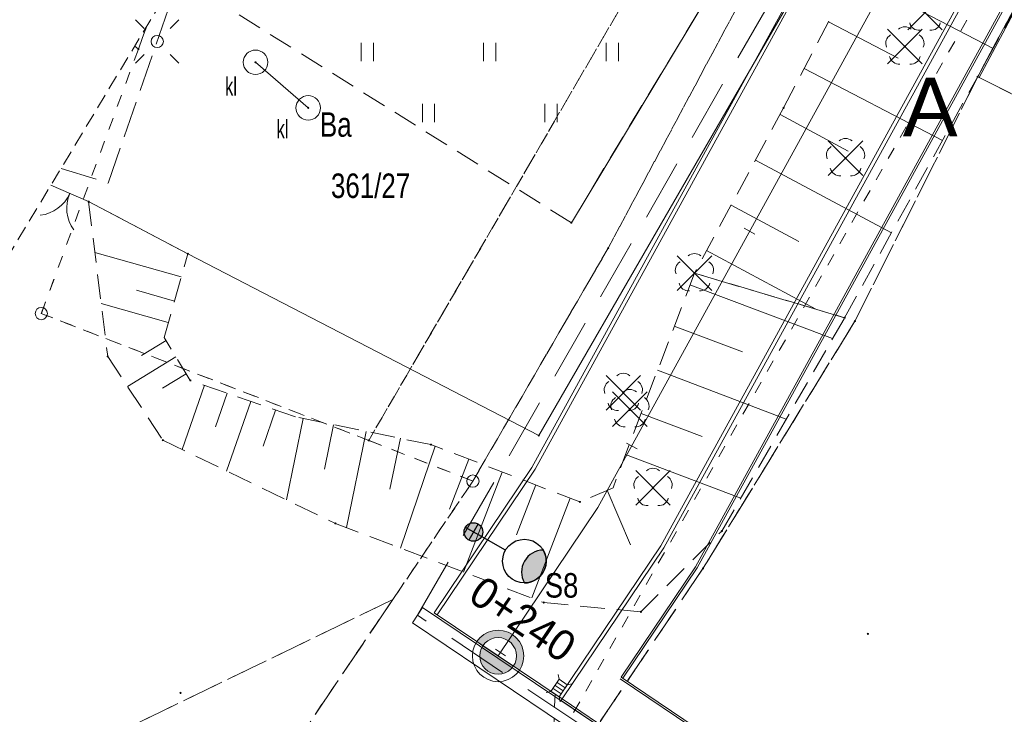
# Model space of a CAD drawing. Header units: metres. Extents: x 6541766 to 6542290, y 5894743 to 5895338.
# Tile 16 of 78: x 6541833 to 6541874, y 5895081 to 5895110. Entities that reach past the tile are written whole.
import ezdxf

# ---------------------------------------------------------------- set-up
doc = ezdxf.new("R2010")
doc.units = ezdxf.units.M
for name, pattern in [('0.5_0.5', [1, 0.5, -0.5]), ('1.0_0.5', [1.5, 1, -0.5]), ('1.5_0.5', [2, 1.5, -0.5]), ('2', [0.9, 0.6, -0.3]), ('DASHED', [0.75, 0.5, -0.25]), ('egkk-500', [2, 1.5, -0.5]), ('egug-500', [1, 0.5, -0.5]), ('otob_500', [0])]:
    doc.linetypes.add(name, pattern=pattern)
for name, color, linetype in [('000 Inne (niezydentyfikowane)', 7, 'Continuous'), ('210-oznaczenie konturu użytku gruntowego', 7, 'Continuous'), ('211-numer działki ewidencyjnej', 7, 'Continuous'), ('217-kontur klasyfikacyjny', 7, 'Continuous'), ('218-kontur użytku gruntowego', 7, 'Continuous'), ('219-działka ewidencyjna', 7, 'Continuous'), ('_dr_krawężnik wystający 15x30', 214, 'Continuous'), ('_rozbiórki', 1, 'Continuous'), ('brama', 7, 'Continuous'), ('C-DROGI-SYTUACJA-ETYKIETY', 7, 'Continuous'), ('jezdnia', 7, 'Continuous'), ('ogrodzenie trwałe', 7, 'Continuous'), ('osadnik  szambo-Atr17', 7, 'Continuous'), ('przewód kanalizacyjny', 7, 'Continuous'), ('skarpa nieumocniona', 7, 'Continuous'), ('trawnik', 7, 'Continuous'), ('Zakres', 7, 'Continuous')]:
    doc.layers.add(name, color=color, linetype=linetype)
for name, color, linetype, lineweight in [('_dr_obrzeże 8x30', 210, 'Continuous', 30), ('_dr_ścieki kd', 36, 'Continuous', 30), ('A-OPIS', 4, 'Continuous', 20), ('A-OZNACZENIA', 7, 'Continuous', 15), ('IE - Kable projektowane', 1, 'DASHED', 20), ('IE - podklad', 8, 'Continuous', 9), ('IE - rury ochronne', 5, 'Continuous', 9), ('IE - SŁUP', 1, 'Continuous', 30), ('IE - SŁUP 150W', 1, 'Continuous', 30)]:
    doc.layers.add(name, color=color, linetype=linetype, lineweight=lineweight)
doc.layers.add('A-ZIELŃ - PROJ -B', color=7, linetype='Continuous', lineweight=13, true_color=0x91c200)
doc.styles.add('ARIAL', font='arial.ttf')
doc.styles.add('MtXpl_Arial73', font='arial.ttf', dxfattribs={"height": 0.2})
doc.linetypes.add('902-500', pattern='A,3.75,0,[1,ksztalty.shx,S=0.5,R=0,X=0,Y=0],3.75', length=7.5)

# ---------------------------------------------------------------- blocks, each defined once
blk = doc.blocks.new('blok - sanitarne pzt chelmza ng')
at = {"layer": '_dr_ścieki kd', "linetype": '0.5_0.5', "lineweight": 9}
for p, q in [((6542384.316, 5895131.51), (6542355.379, 5895080.53)), ((6542355.173, 5895082.246, 88.662), (6542355.107, 5895080.607, 88.662))]:
    blk.add_line(p, q, dxfattribs=at)
at = {"layer": '_dr_ścieki kd', "lineweight": 9, "elevation": 88.662, "flags": 128}
for points in [[(6542355.674, 5895082.632), (6542355.343, 5895082.855), (6542355.007, 5895082.358), (6542355.339, 5895082.134), (6542355.674, 5895082.632)], [(6542355.591, 5895082.507), (6542355.259, 5895082.731)], [(6542355.343, 5895082.855), (6542355.304, 5895083.052)], [(6542355.007, 5895082.358), (6542354.811, 5895082.319)], [(6542355.423, 5895082.259), (6542355.091, 5895082.482)], [(6542355.507, 5895082.383), (6542355.175, 5895082.606)], [(6542355.674, 5895082.632), (6542355.871, 5895082.67)], [(6542355.339, 5895082.134), (6542355.377, 5895081.938)]]:
    blk.add_lwpolyline(points, dxfattribs=at)
at = {"layer": '_rozbiórki', "lineweight": 9}
for p, q in [((6542369.563, 5895110.787), (6542370.977, 5895109.373)), ((6542370.977, 5895110.787), (6542369.563, 5895109.373)), ((6542368.743, 5895109.407), (6542370.157, 5895107.993)), ((6542370.157, 5895109.407), (6542368.743, 5895107.993)), ((6542366.323, 5895104.847), (6542367.737, 5895103.433)), ((6542367.737, 5895104.847), (6542366.323, 5895103.433)), ((6542360.153, 5895100.147), (6542361.567, 5895098.733)), ((6542361.567, 5895100.147), (6542360.153, 5895098.733)), ((6542357.253, 5895095.257), (6542358.667, 5895093.843)), ((6542358.667, 5895095.257), (6542357.253, 5895093.843)), ((6542357.523, 5895094.597), (6542358.937, 5895093.183)), ((6542358.937, 5895094.597), (6542357.523, 5895093.183)), ((6542358.463, 5895091.377), (6542359.877, 5895089.963)), ((6542359.877, 5895091.377), (6542358.463, 5895089.963))]:
    blk.add_line(p, q, dxfattribs=at)
at = {"layer": 'przewód kanalizacyjny', "color": 34, "linetype": 'Continuous', "lineweight": 9}
blk.add_line((6542342.95, 5895108.05), (6542345.1, 5895106.19), dxfattribs=at)
blk = doc.blocks.new('blok - podklad szary rfqfqw')
at = {"linetype": 'ByBlock', "lineweight": 9}
for points in [[(6541853.472, 5895083.39), (6541853.721, 5895083.222, 0.414214), (6541853.435, 5895084.679, 0.414214), (6541851.978, 5895084.394), (6541852.227, 5895084.226, -0.414214), (6541853.268, 5895084.43, -0.414214)], [(6541852.227, 5895084.226, 0.414214), (6541852.431, 5895083.186, 0.414214), (6541853.472, 5895083.39)], [(6541852.227, 5895084.226, 0.414214), (6541852.431, 5895083.186, 0.414214), (6541853.472, 5895083.39)]]:
    blk.add_hatch(color=8, dxfattribs=at).paths.add_polyline_path(points)
at = {"color": 8, "lineweight": 9}
for p, q in [((6541891.698, 5895153.257), (6541856.923, 5895089.868)), ((6541856.923, 5895089.868), (6541852.849, 5895083.808)), ((6541850.235, 5895085.565, 87.8), (6541855.463, 5895082.051, 87.8)), ((6541857.824, 5895082.874), (6541861.974, 5895080.084))]:
    blk.add_line(p, q, dxfattribs=at)
at = {"color": 8, "linetype": 'Continuous', "lineweight": 9}
for p, q in [((6541838.41, 5895109.431), (6541838.057, 5895109.784)), ((6541839.471, 5895109.431), (6541839.824, 5895109.784)), ((6541847.259, 5895108.099), (6541847.259, 5895108.849)), ((6541847.759, 5895108.099), (6541847.759, 5895108.849)), ((6541852.259, 5895108.099), (6541852.259, 5895108.849)), ((6541852.759, 5895108.099), (6541852.759, 5895108.849)), ((6541857.259, 5895108.099), (6541857.259, 5895108.849)), ((6541857.759, 5895108.099), (6541857.759, 5895108.849)), ((6541838.41, 5895108.37), (6541838.057, 5895108.017)), ((6541839.471, 5895108.37), (6541839.824, 5895108.017)), ((6541849.759, 5895105.599), (6541849.759, 5895106.349)), ((6541850.259, 5895105.599), (6541850.259, 5895106.349)), ((6541854.759, 5895105.599), (6541854.759, 5895106.349)), ((6541855.259, 5895105.599), (6541855.259, 5895106.349))]:
    blk.add_line(p, q, dxfattribs=at)
at = {"color": 8, "linetype": 'ByBlock', "lineweight": 9}
for p, q in [((6541863.332, 5895101.03), (6541862.893, 5895101.271)), ((6541858.522, 5895092.263), (6541858.084, 5895092.503)), ((6541852.227, 5895084.226), (6541851.978, 5895084.394)), ((6541853.472, 5895083.39), (6541852.227, 5895084.226)), ((6541853.472, 5895083.39), (6541852.227, 5895084.226)), ((6541853.152, 5895083.81), (6541852.737, 5895084.089)), ((6541853.472, 5895083.39), (6541853.721, 5895083.222))]:
    blk.add_line(p, q, dxfattribs=at)
at = {"color": 8, "linetype": 'Continuous', "lineweight": 9}
for centre, radius in [((6541838.94, 5895108.9), 0.25), ((6541842.95, 5895108.05), 0.5), ((6541845.1, 5895106.19), 0.5), ((6541834.21, 5895097.79), 0.25), ((6541851.82, 5895090.95), 0.25)]:
    blk.add_circle(centre, radius, dxfattribs=at)
at = {"color": 8, "linetype": 'ByBlock', "lineweight": 9}
for radius in [1.05, 0.75, 0.75]:
    blk.add_circle((6541852.849, 5895083.808), radius, dxfattribs=at)
at = {"color": 8, "linetype": 'Continuous', "lineweight": 9}
for centre, radius, start, end in [((6541870.035, 5895109.756), 0.4, 193.221, 274.871), ((6541870.505, 5895109.756), 0.4, 265.129, 346.779), ((6541869.45, 5895109.1), 0.4, 49.272, 130.728), ((6541869.07, 5895108.824), 0.4, 121.308, 202.548), ((6541869.83, 5895108.824), 0.4, 337.452, 58.692), ((6541869.215, 5895108.376), 0.4, 193.221, 274.871), ((6541869.685, 5895108.376), 0.4, 265.129, 346.779), ((6541867.03, 5895104.54), 0.4, 49.272, 130.728), ((6541866.65, 5895104.264), 0.4, 121.308, 202.548), ((6541867.41, 5895104.264), 0.4, 337.452, 58.692), ((6541866.795, 5895103.816), 0.4, 193.221, 274.871), ((6541867.265, 5895103.816), 0.4, 265.129, 346.779), ((6541833.996, 5895103.295), 1.5, 276.443, 336.443), ((6541836.746, 5895102.097), 1.5, 156.443, 216.443), ((6541860.86, 5895099.84), 0.4, 49.272, 130.728), ((6541860.48, 5895099.564), 0.4, 121.308, 202.548), ((6541861.24, 5895099.564), 0.4, 337.452, 58.692), ((6541860.625, 5895099.116), 0.4, 193.221, 274.871), ((6541861.095, 5895099.116), 0.4, 265.129, 346.779), ((6541857.96, 5895094.95), 0.4, 49.272, 130.728), ((6541857.58, 5895094.674), 0.4, 121.308, 202.548), ((6541858.34, 5895094.674), 0.4, 337.452, 58.692), ((6541857.85, 5895094.014), 0.4, 121.308, 202.548), ((6541858.23, 5895094.29), 0.4, 49.272, 130.728), ((6541858.61, 5895094.014), 0.4, 337.452, 58.692), ((6541857.725, 5895094.226), 0.4, 193.221, 274.871), ((6541858.195, 5895094.226), 0.4, 265.129, 346.779), ((6541857.995, 5895093.566), 0.4, 193.221, 274.871), ((6541858.465, 5895093.566), 0.4, 265.129, 346.779), ((6541858.79, 5895090.794), 0.4, 121.308, 202.548), ((6541859.17, 5895091.07), 0.4, 49.272, 130.728), ((6541859.55, 5895090.794), 0.4, 337.452, 58.692), ((6541858.935, 5895090.346), 0.4, 193.221, 274.871), ((6541859.405, 5895090.346), 0.4, 265.129, 346.779)]:
    blk.add_arc(centre, radius, start, end, dxfattribs=at)
at = {"color": 8, "linetype": 'Continuous', "lineweight": 9, "extrusion": (0, 0, -1)}
for points in [[(-6541838.138, 5895108.558), (-6541838.138, 5895108.622), (-6541838.125, 5895108.59)], [(-6541838.138, 5895108.622), (-6541838.17, 5895108.545), (-6541838.17, 5895108.635)], [(-6541838.138, 5895108.622), (-6541838.138, 5895108.558), (-6541838.17, 5895108.545)], [(-6541838.17, 5895108.635), (-6541838.17, 5895108.545), (-6541838.202, 5895108.558)], [(-6541838.17, 5895108.635), (-6541838.202, 5895108.558), (-6541838.202, 5895108.622)], [(-6541838.202, 5895108.622), (-6541838.202, 5895108.558), (-6541838.215, 5895108.59)], [(-6541869.415, 5895108.665), (-6541869.415, 5895108.735), (-6541869.4, 5895108.7)], [(-6541869.415, 5895108.735), (-6541869.45, 5895108.65), (-6541869.45, 5895108.75)], [(-6541869.415, 5895108.735), (-6541869.415, 5895108.665), (-6541869.45, 5895108.65)], [(-6541869.45, 5895108.75), (-6541869.45, 5895108.65), (-6541869.485, 5895108.665)], [(-6541869.45, 5895108.75), (-6541869.485, 5895108.665), (-6541869.485, 5895108.735)], [(-6541869.485, 5895108.735), (-6541869.485, 5895108.665), (-6541869.5, 5895108.7)], [(-6541842.918, 5895108.018), (-6541842.918, 5895108.082), (-6541842.905, 5895108.05)], [(-6541842.918, 5895108.082), (-6541842.95, 5895108.005), (-6541842.95, 5895108.095)], [(-6541842.918, 5895108.082), (-6541842.918, 5895108.018), (-6541842.95, 5895108.005)], [(-6541842.95, 5895108.095), (-6541842.95, 5895108.005), (-6541842.982, 5895108.018)], [(-6541842.95, 5895108.095), (-6541842.982, 5895108.018), (-6541842.982, 5895108.082)], [(-6541842.982, 5895108.082), (-6541842.982, 5895108.018), (-6541842.995, 5895108.05)], [(-6541872.388, 5895107.428), (-6541872.388, 5895107.492), (-6541872.375, 5895107.46)], [(-6541872.388, 5895107.492), (-6541872.42, 5895107.415), (-6541872.42, 5895107.505)], [(-6541872.388, 5895107.492), (-6541872.388, 5895107.428), (-6541872.42, 5895107.415)], [(-6541872.42, 5895107.505), (-6541872.42, 5895107.415), (-6541872.452, 5895107.428)], [(-6541872.42, 5895107.505), (-6541872.452, 5895107.428), (-6541872.452, 5895107.492)], [(-6541872.452, 5895107.492), (-6541872.452, 5895107.428), (-6541872.465, 5895107.46)], [(-6541845.068, 5895106.158), (-6541845.068, 5895106.222), (-6541845.055, 5895106.19)], [(-6541845.068, 5895106.222), (-6541845.1, 5895106.145), (-6541845.1, 5895106.235)], [(-6541845.068, 5895106.222), (-6541845.068, 5895106.158), (-6541845.1, 5895106.145)], [(-6541845.1, 5895106.235), (-6541845.1, 5895106.145), (-6541845.132, 5895106.158)], [(-6541845.1, 5895106.235), (-6541845.132, 5895106.158), (-6541845.132, 5895106.222)], [(-6541845.132, 5895106.222), (-6541845.132, 5895106.158), (-6541845.145, 5895106.19)], [(-6541864.468, 5895106.158), (-6541864.468, 5895106.222), (-6541864.455, 5895106.19)], [(-6541864.468, 5895106.222), (-6541864.5, 5895106.145), (-6541864.5, 5895106.235)], [(-6541864.468, 5895106.222), (-6541864.468, 5895106.158), (-6541864.5, 5895106.145)], [(-6541864.5, 5895106.235), (-6541864.5, 5895106.145), (-6541864.532, 5895106.158)], [(-6541864.5, 5895106.235), (-6541864.532, 5895106.158), (-6541864.532, 5895106.222)], [(-6541864.532, 5895106.222), (-6541864.532, 5895106.158), (-6541864.545, 5895106.19)], [(-6541866.995, 5895104.105), (-6541866.995, 5895104.175), (-6541866.98, 5895104.14)], [(-6541866.995, 5895104.175), (-6541867.03, 5895104.09), (-6541867.03, 5895104.19)], [(-6541866.995, 5895104.175), (-6541866.995, 5895104.105), (-6541867.03, 5895104.09)], [(-6541867.03, 5895104.19), (-6541867.03, 5895104.09), (-6541867.065, 5895104.105)], [(-6541867.03, 5895104.19), (-6541867.065, 5895104.105), (-6541867.065, 5895104.175)], [(-6541867.065, 5895104.175), (-6541867.065, 5895104.105), (-6541867.08, 5895104.14)], [(-6541836.108, 5895102.328), (-6541836.108, 5895102.392), (-6541836.095, 5895102.36)], [(-6541836.108, 5895102.392), (-6541836.14, 5895102.315), (-6541836.14, 5895102.405)], [(-6541836.108, 5895102.392), (-6541836.108, 5895102.328), (-6541836.14, 5895102.315)], [(-6541836.14, 5895102.405), (-6541836.14, 5895102.315), (-6541836.172, 5895102.328)], [(-6541836.14, 5895102.405), (-6541836.172, 5895102.328), (-6541836.172, 5895102.392)], [(-6541836.172, 5895102.392), (-6541836.172, 5895102.328), (-6541836.185, 5895102.36)], [(-6541855.808, 5895101.468), (-6541855.808, 5895101.532), (-6541855.795, 5895101.5)], [(-6541855.808, 5895101.532), (-6541855.84, 5895101.455), (-6541855.84, 5895101.545)], [(-6541855.808, 5895101.532), (-6541855.808, 5895101.468), (-6541855.84, 5895101.455)], [(-6541855.84, 5895101.545), (-6541855.84, 5895101.455), (-6541855.872, 5895101.468)], [(-6541855.84, 5895101.545), (-6541855.872, 5895101.468), (-6541855.872, 5895101.532)], [(-6541855.872, 5895101.532), (-6541855.872, 5895101.468), (-6541855.885, 5895101.5)], [(-6541857.308, 5895100.428), (-6541857.308, 5895100.492), (-6541857.295, 5895100.46)], [(-6541857.308, 5895100.492), (-6541857.34, 5895100.415), (-6541857.34, 5895100.505)], [(-6541857.308, 5895100.492), (-6541857.308, 5895100.428), (-6541857.34, 5895100.415)], [(-6541857.34, 5895100.505), (-6541857.34, 5895100.415), (-6541857.372, 5895100.428)], [(-6541857.34, 5895100.505), (-6541857.372, 5895100.428), (-6541857.372, 5895100.492)], [(-6541857.372, 5895100.492), (-6541857.372, 5895100.428), (-6541857.385, 5895100.46)], [(-6541840.158, 5895100.198), (-6541840.158, 5895100.262), (-6541840.145, 5895100.23)], [(-6541840.158, 5895100.262), (-6541840.19, 5895100.185), (-6541840.19, 5895100.275)], [(-6541840.158, 5895100.262), (-6541840.158, 5895100.198), (-6541840.19, 5895100.185)], [(-6541840.19, 5895100.275), (-6541840.19, 5895100.185), (-6541840.222, 5895100.198)], [(-6541840.19, 5895100.275), (-6541840.222, 5895100.198), (-6541840.222, 5895100.262)], [(-6541840.222, 5895100.262), (-6541840.222, 5895100.198), (-6541840.235, 5895100.23)], [(-6541860.825, 5895099.405), (-6541860.825, 5895099.475), (-6541860.81, 5895099.44)], [(-6541860.828, 5895099.408), (-6541860.828, 5895099.472), (-6541860.815, 5895099.44)], [(-6541860.825, 5895099.475), (-6541860.86, 5895099.39), (-6541860.86, 5895099.49)], [(-6541860.825, 5895099.475), (-6541860.825, 5895099.405), (-6541860.86, 5895099.39)], [(-6541860.828, 5895099.472), (-6541860.86, 5895099.395), (-6541860.86, 5895099.485)], [(-6541860.828, 5895099.472), (-6541860.828, 5895099.408), (-6541860.86, 5895099.395)], [(-6541860.86, 5895099.49), (-6541860.86, 5895099.39), (-6541860.895, 5895099.405)], [(-6541860.86, 5895099.49), (-6541860.895, 5895099.405), (-6541860.895, 5895099.475)], [(-6541860.86, 5895099.485), (-6541860.86, 5895099.395), (-6541860.892, 5895099.408)], [(-6541860.86, 5895099.485), (-6541860.892, 5895099.408), (-6541860.892, 5895099.472)], [(-6541860.892, 5895099.472), (-6541860.892, 5895099.408), (-6541860.905, 5895099.44)], [(-6541860.895, 5895099.475), (-6541860.895, 5895099.405), (-6541860.91, 5895099.44)], [(-6541866.958, 5895097.588), (-6541866.958, 5895097.652), (-6541866.945, 5895097.62)], [(-6541866.958, 5895097.652), (-6541866.99, 5895097.575), (-6541866.99, 5895097.665)], [(-6541866.958, 5895097.652), (-6541866.958, 5895097.588), (-6541866.99, 5895097.575)], [(-6541866.99, 5895097.665), (-6541866.99, 5895097.575), (-6541867.022, 5895097.588)], [(-6541866.99, 5895097.665), (-6541867.022, 5895097.588), (-6541867.022, 5895097.652)], [(-6541867.022, 5895097.652), (-6541867.022, 5895097.588), (-6541867.035, 5895097.62)], [(-6541867.378, 5895097.448), (-6541867.378, 5895097.512), (-6541867.365, 5895097.48)], [(-6541867.378, 5895097.512), (-6541867.41, 5895097.435), (-6541867.41, 5895097.525)], [(-6541867.378, 5895097.512), (-6541867.378, 5895097.448), (-6541867.41, 5895097.435)], [(-6541867.41, 5895097.525), (-6541867.41, 5895097.435), (-6541867.442, 5895097.448)], [(-6541867.41, 5895097.525), (-6541867.442, 5895097.448), (-6541867.442, 5895097.512)], [(-6541867.442, 5895097.512), (-6541867.442, 5895097.448), (-6541867.455, 5895097.48)], [(-6541836.888, 5895096.008), (-6541836.888, 5895096.072), (-6541836.875, 5895096.04)], [(-6541836.888, 5895096.072), (-6541836.92, 5895095.995), (-6541836.92, 5895096.085)], [(-6541836.888, 5895096.072), (-6541836.888, 5895096.008), (-6541836.92, 5895095.995)], [(-6541836.92, 5895096.085), (-6541836.92, 5895095.995), (-6541836.952, 5895096.008)], [(-6541836.92, 5895096.085), (-6541836.952, 5895096.008), (-6541836.952, 5895096.072)], [(-6541836.952, 5895096.072), (-6541836.952, 5895096.008), (-6541836.965, 5895096.04)], [(-6541840.258, 5895095.028), (-6541840.258, 5895095.092), (-6541840.245, 5895095.06)], [(-6541840.258, 5895095.092), (-6541840.29, 5895095.015), (-6541840.29, 5895095.105)], [(-6541840.258, 5895095.092), (-6541840.258, 5895095.028), (-6541840.29, 5895095.015)], [(-6541840.29, 5895095.105), (-6541840.29, 5895095.015), (-6541840.322, 5895095.028)], [(-6541840.29, 5895095.105), (-6541840.322, 5895095.028), (-6541840.322, 5895095.092)], [(-6541840.322, 5895095.092), (-6541840.322, 5895095.028), (-6541840.335, 5895095.06)], [(-6541857.925, 5895094.515), (-6541857.925, 5895094.585), (-6541857.91, 5895094.55)], [(-6541857.925, 5895094.585), (-6541857.96, 5895094.5), (-6541857.96, 5895094.6)], [(-6541857.925, 5895094.585), (-6541857.925, 5895094.515), (-6541857.96, 5895094.5)], [(-6541857.96, 5895094.6), (-6541857.96, 5895094.5), (-6541857.995, 5895094.515)], [(-6541857.96, 5895094.6), (-6541857.995, 5895094.515), (-6541857.995, 5895094.585)], [(-6541857.995, 5895094.585), (-6541857.995, 5895094.515), (-6541858.01, 5895094.55)], [(-6541858.195, 5895093.925), (-6541858.23, 5895093.84), (-6541858.23, 5895093.94)], [(-6541858.23, 5895093.94), (-6541858.23, 5895093.84), (-6541858.265, 5895093.855)], [(-6541858.23, 5895093.94), (-6541858.265, 5895093.855), (-6541858.265, 5895093.925)], [(-6541858.195, 5895093.855), (-6541858.195, 5895093.925), (-6541858.18, 5895093.89)], [(-6541858.195, 5895093.925), (-6541858.195, 5895093.855), (-6541858.23, 5895093.84)], [(-6541858.265, 5895093.925), (-6541858.265, 5895093.855), (-6541858.28, 5895093.89)], [(-6541854.478, 5895092.778), (-6541854.478, 5895092.842), (-6541854.465, 5895092.81)], [(-6541854.478, 5895092.842), (-6541854.51, 5895092.765), (-6541854.51, 5895092.855)], [(-6541854.478, 5895092.842), (-6541854.478, 5895092.778), (-6541854.51, 5895092.765)], [(-6541854.51, 5895092.855), (-6541854.51, 5895092.765), (-6541854.542, 5895092.778)], [(-6541854.51, 5895092.855), (-6541854.542, 5895092.778), (-6541854.542, 5895092.842)], [(-6541854.542, 5895092.842), (-6541854.542, 5895092.778), (-6541854.555, 5895092.81)], [(-6541839.138, 5895092.588), (-6541839.138, 5895092.652), (-6541839.125, 5895092.62)], [(-6541839.138, 5895092.652), (-6541839.17, 5895092.575), (-6541839.17, 5895092.665)], [(-6541839.138, 5895092.652), (-6541839.138, 5895092.588), (-6541839.17, 5895092.575)], [(-6541839.17, 5895092.665), (-6541839.17, 5895092.575), (-6541839.202, 5895092.588)], [(-6541839.17, 5895092.665), (-6541839.202, 5895092.588), (-6541839.202, 5895092.652)], [(-6541839.202, 5895092.652), (-6541839.202, 5895092.588), (-6541839.215, 5895092.62)], [(-6541847.538, 5895092.578), (-6541847.538, 5895092.642), (-6541847.525, 5895092.61)], [(-6541847.538, 5895092.642), (-6541847.57, 5895092.565), (-6541847.57, 5895092.655)], [(-6541847.538, 5895092.642), (-6541847.538, 5895092.578), (-6541847.57, 5895092.565)], [(-6541847.57, 5895092.655), (-6541847.57, 5895092.565), (-6541847.602, 5895092.578)], [(-6541847.57, 5895092.655), (-6541847.602, 5895092.578), (-6541847.602, 5895092.642)], [(-6541847.602, 5895092.642), (-6541847.602, 5895092.578), (-6541847.615, 5895092.61)], [(-6541850.078, 5895092.408), (-6541850.078, 5895092.472), (-6541850.065, 5895092.44)], [(-6541850.078, 5895092.472), (-6541850.11, 5895092.395), (-6541850.11, 5895092.485)], [(-6541850.078, 5895092.472), (-6541850.078, 5895092.408), (-6541850.11, 5895092.395)], [(-6541850.11, 5895092.485), (-6541850.11, 5895092.395), (-6541850.142, 5895092.408)], [(-6541850.11, 5895092.485), (-6541850.142, 5895092.408), (-6541850.142, 5895092.472)], [(-6541850.142, 5895092.472), (-6541850.142, 5895092.408), (-6541850.155, 5895092.44)], [(-6541859.135, 5895090.705), (-6541859.17, 5895090.62), (-6541859.17, 5895090.72)], [(-6541859.17, 5895090.72), (-6541859.17, 5895090.62), (-6541859.205, 5895090.635)], [(-6541859.17, 5895090.72), (-6541859.205, 5895090.635), (-6541859.205, 5895090.705)], [(-6541859.135, 5895090.635), (-6541859.135, 5895090.705), (-6541859.12, 5895090.67)], [(-6541859.135, 5895090.705), (-6541859.135, 5895090.635), (-6541859.17, 5895090.62)], [(-6541859.205, 5895090.705), (-6541859.205, 5895090.635), (-6541859.22, 5895090.67)], [(-6541856.158, 5895090.068), (-6541856.158, 5895090.132), (-6541856.145, 5895090.1)], [(-6541856.158, 5895090.132), (-6541856.19, 5895090.055), (-6541856.19, 5895090.145)], [(-6541856.158, 5895090.132), (-6541856.158, 5895090.068), (-6541856.19, 5895090.055)], [(-6541856.19, 5895090.145), (-6541856.19, 5895090.055), (-6541856.222, 5895090.068)], [(-6541856.19, 5895090.145), (-6541856.222, 5895090.068), (-6541856.222, 5895090.132)], [(-6541856.222, 5895090.132), (-6541856.222, 5895090.068), (-6541856.235, 5895090.1)], [(-6541846.178, 5895089.188), (-6541846.178, 5895089.252), (-6541846.165, 5895089.22)], [(-6541846.178, 5895089.252), (-6541846.21, 5895089.175), (-6541846.21, 5895089.265)], [(-6541846.178, 5895089.252), (-6541846.178, 5895089.188), (-6541846.21, 5895089.175)], [(-6541846.21, 5895089.265), (-6541846.21, 5895089.175), (-6541846.242, 5895089.188)], [(-6541846.21, 5895089.265), (-6541846.242, 5895089.188), (-6541846.242, 5895089.252)], [(-6541846.242, 5895089.252), (-6541846.242, 5895089.188), (-6541846.255, 5895089.22)], [(-6541861.948, 5895088.878), (-6541861.948, 5895088.942), (-6541861.935, 5895088.91)], [(-6541861.948, 5895088.942), (-6541861.98, 5895088.865), (-6541861.98, 5895088.955)], [(-6541861.948, 5895088.942), (-6541861.948, 5895088.878), (-6541861.98, 5895088.865)], [(-6541861.98, 5895088.955), (-6541861.98, 5895088.865), (-6541862.012, 5895088.878)], [(-6541861.98, 5895088.955), (-6541862.012, 5895088.878), (-6541862.012, 5895088.942)], [(-6541862.012, 5895088.942), (-6541862.012, 5895088.878), (-6541862.025, 5895088.91)], [(-6541861.178, 5895087.348), (-6541861.178, 5895087.412), (-6541861.165, 5895087.38)], [(-6541861.178, 5895087.412), (-6541861.21, 5895087.335), (-6541861.21, 5895087.425)], [(-6541861.178, 5895087.412), (-6541861.178, 5895087.348), (-6541861.21, 5895087.335)], [(-6541861.21, 5895087.425), (-6541861.21, 5895087.335), (-6541861.242, 5895087.348)], [(-6541861.21, 5895087.425), (-6541861.242, 5895087.348), (-6541861.242, 5895087.412)], [(-6541861.242, 5895087.412), (-6541861.242, 5895087.348), (-6541861.255, 5895087.38)], [(-6541854.678, 5895085.958), (-6541854.678, 5895086.022), (-6541854.665, 5895085.99)], [(-6541854.678, 5895086.022), (-6541854.71, 5895085.945), (-6541854.71, 5895086.035)], [(-6541854.678, 5895086.022), (-6541854.678, 5895085.958), (-6541854.71, 5895085.945)], [(-6541854.71, 5895086.035), (-6541854.71, 5895085.945), (-6541854.742, 5895085.958)], [(-6541854.71, 5895086.035), (-6541854.742, 5895085.958), (-6541854.742, 5895086.022)], [(-6541854.742, 5895086.022), (-6541854.742, 5895085.958), (-6541854.755, 5895085.99)], [(-6541858.648, 5895085.578), (-6541858.648, 5895085.642), (-6541858.635, 5895085.61)], [(-6541858.648, 5895085.642), (-6541858.68, 5895085.565), (-6541858.68, 5895085.655)], [(-6541858.648, 5895085.642), (-6541858.648, 5895085.578), (-6541858.68, 5895085.565)], [(-6541858.68, 5895085.655), (-6541858.68, 5895085.565), (-6541858.712, 5895085.578)], [(-6541858.68, 5895085.655), (-6541858.712, 5895085.578), (-6541858.712, 5895085.642)], [(-6541858.712, 5895085.642), (-6541858.712, 5895085.578), (-6541858.725, 5895085.61)], [(-6541867.908, 5895084.678), (-6541867.908, 5895084.742), (-6541867.895, 5895084.71)], [(-6541867.908, 5895084.742), (-6541867.94, 5895084.665), (-6541867.94, 5895084.755)], [(-6541867.908, 5895084.742), (-6541867.908, 5895084.678), (-6541867.94, 5895084.665)], [(-6541867.94, 5895084.755), (-6541867.94, 5895084.665), (-6541867.972, 5895084.678)], [(-6541867.94, 5895084.755), (-6541867.972, 5895084.678), (-6541867.972, 5895084.742)], [(-6541867.972, 5895084.742), (-6541867.972, 5895084.678), (-6541867.985, 5895084.71)], [(-6541839.858, 5895082.268), (-6541839.858, 5895082.332), (-6541839.845, 5895082.3)], [(-6541839.858, 5895082.332), (-6541839.89, 5895082.255), (-6541839.89, 5895082.345)], [(-6541839.858, 5895082.332), (-6541839.858, 5895082.268), (-6541839.89, 5895082.255)], [(-6541839.89, 5895082.345), (-6541839.89, 5895082.255), (-6541839.922, 5895082.268)], [(-6541839.89, 5895082.345), (-6541839.922, 5895082.268), (-6541839.922, 5895082.332)], [(-6541839.922, 5895082.332), (-6541839.922, 5895082.268), (-6541839.935, 5895082.3)]]:
    blk.add_solid(points, dxfattribs=at)
at = {"layer": '000 Inne (niezydentyfikowane)', "color": 8, "linetype": 'Continuous', "lineweight": 9}
for p, q in [((6541867.33, 5895111.6), (6541873.05, 5895108.61)), ((6541866.33, 5895109.7), (6541869.17, 5895108.22)), ((6541865.34, 5895107.8), (6541870.98, 5895104.86)), ((6541864.36, 5895105.92), (6541867.14, 5895104.42)), ((6541863.35, 5895104.06), (6541868.9, 5895101.08)), ((6541862.36, 5895102.21), (6541865.12, 5895100.73)), ((6541861.36, 5895100.37), (6541865.82, 5895097.97)), ((6541839.92, 5895099.29), (6541836.4, 5895100.29)), ((6541860.68, 5895098.97), (6541866.5, 5895096.77)), ((6541839.64, 5895098.29), (6541838.09, 5895098.74)), ((6541839.39, 5895097.42), (6541836.65, 5895098.2)), ((6541860.04, 5895097.28), (6541862.82, 5895096.23)), ((6541839.3, 5895096.69), (6541838.3, 5895096.08)), ((6541839.7, 5895096.02), (6541837.73, 5895094.81)), ((6541840.12, 5895095.33), (6541839.15, 5895094.74)), ((6541859.36, 5895095.48), (6541864.61, 5895093.48)), ((6541840.87, 5895094.86), (6541839.96, 5895092.24)), ((6541841.8, 5895094.54), (6541841.32, 5895093.17)), ((6541842.76, 5895094.2), (6541841.77, 5895091.36)), ((6541843.77, 5895093.85), (6541843.26, 5895092.37)), ((6541858.69, 5895093.71), (6541861.17, 5895092.77)), ((6541844.89, 5895093.51), (6541844.21, 5895090.19)), ((6541846.13, 5895093.25), (6541845.76, 5895091.44)), ((6541847.46, 5895092.98), (6541846.66, 5895089.05)), ((6541848.86, 5895092.7), (6541848.43, 5895090.62)), ((6541850.28, 5895092.37), (6541848.87, 5895088.21)), ((6541858.05, 5895092.03), (6541862.75, 5895090.25)), ((6541851.65, 5895091.85), (6541850.86, 5895089.8)), ((6541853.02, 5895091.32), (6541851.44, 5895087.23)), ((6541854.39, 5895090.79), (6541853.6, 5895088.75)), ((6541857.3, 5895090.58), (6541858.25, 5895088.35)), ((6541855.79, 5895090.25), (6541854.22, 5895086.18))]:
    blk.add_line(p, q, dxfattribs=at)
at = {"layer": '217-kontur klasyfikacyjny', "color": 8, "linetype": 'egkk-500', "lineweight": 9}
for p, q in [((6541881.77, 5895124.96), (6541872.42, 5895107.46)), ((6541872.42, 5895107.46), (6541867.41, 5895097.48)), ((6541867.41, 5895097.48), (6541861.21, 5895087.38)), ((6541861.21, 5895087.38), (6541819.67, 5895025.49)), ((6541817.4, 5895040), (6541848.56, 5895086.12)), ((6541848.56, 5895086.12), (6541826.73, 5895075.55))]:
    blk.add_line(p, q, dxfattribs=at)
at = {"layer": '218-kontur użytku gruntowego', "color": 8, "linetype": 'egug-500', "lineweight": 9}
for p, q in [((6541881.39, 5895145.46), (6541857.34, 5895100.46)), ((6541857.34, 5895100.46), (6541881.39, 5895145.46)), ((6541872.42, 5895107.46), (6541881.77, 5895124.96)), ((6541881.77, 5895124.96), (6541872.42, 5895107.46)), ((6541847.57, 5895092.61), (6541858.17, 5895110.84)), ((6541858.17, 5895110.84), (6541847.57, 5895092.61)), ((6541838.17, 5895108.59), (6541838.515, 5895109.53)), ((6541838.515, 5895109.53), (6541838.17, 5895108.59)), ((6541834.21, 5895097.79), (6541838.17, 5895108.59)), ((6541838.17, 5895108.59), (6541834.21, 5895097.79)), ((6541867.41, 5895097.48), (6541872.42, 5895107.46)), ((6541872.42, 5895107.46), (6541867.41, 5895097.48)), ((6541857.34, 5895100.46), (6541851.82, 5895090.95)), ((6541851.82, 5895090.95), (6541857.34, 5895100.46)), ((6541847.57, 5895092.61), (6541834.21, 5895097.79)), ((6541834.21, 5895097.79), (6541847.57, 5895092.61)), ((6541861.21, 5895087.38), (6541867.41, 5895097.48)), ((6541867.41, 5895097.48), (6541861.21, 5895087.38)), ((6541851.82, 5895090.95), (6541847.57, 5895092.61)), ((6541847.57, 5895092.61), (6541851.82, 5895090.95)), ((6541848.56, 5895086.12), (6541851.82, 5895090.95)), ((6541851.82, 5895090.95), (6541848.56, 5895086.12)), ((6541819.67, 5895025.49), (6541861.21, 5895087.38)), ((6541861.21, 5895087.38), (6541819.67, 5895025.49)), ((6541848.56, 5895086.12), (6541817.4, 5895040)), ((6541817.4, 5895040), (6541848.56, 5895086.12)), ((6541826.73, 5895075.55), (6541848.56, 5895086.12)), ((6541848.56, 5895086.12), (6541826.73, 5895075.55))]:
    blk.add_line(p, q, dxfattribs=at)
at = {"layer": '219-działka ewidencyjna', "color": 8, "linetype": '0.5_0.5', "lineweight": 9}
for p, q in [((6541857.34, 5895100.46), (6541881.39, 5895145.46)), ((6541872.42, 5895107.46), (6541885.03, 5895131.05)), ((6541858.17, 5895110.84), (6541847.57, 5895092.61)), ((6541838.515, 5895109.53), (6541838.17, 5895108.59)), ((6541834.21, 5895097.79), (6541838.17, 5895108.59)), ((6541838.02, 5895108.709), (6541838.17, 5895108.59)), ((6541867.41, 5895097.48), (6541872.42, 5895107.46)), ((6541872.42, 5895107.46), (6541893.433, 5895096.86)), ((6541857.34, 5895100.46), (6541851.82, 5895090.95)), ((6541847.57, 5895092.61), (6541834.21, 5895097.79)), ((6541861.21, 5895087.38), (6541867.41, 5895097.48)), ((6541851.82, 5895090.95), (6541847.57, 5895092.61)), ((6541851.82, 5895090.95), (6541811.72, 5895031.59)), ((6541819.67, 5895025.49), (6541861.21, 5895087.38))]:
    blk.add_line(p, q, dxfattribs=at)
at = {"layer": '_dr_krawężnik wystający 15x30', "color": 8, "lineweight": 9}
for p, q in [((6541888.937, 5895154.772), (6541854.23, 5895091.508)), ((6541889.068, 5895154.7), (6541854.358, 5895091.43)), ((6541859.488, 5895088.307), (6541894.328, 5895151.814)), ((6541859.617, 5895088.229), (6541894.46, 5895151.742)), ((6541854.23, 5895091.508), (6541850.235, 5895085.565)), ((6541854.358, 5895091.43), (6541850.359, 5895085.482)), ((6541854.23, 5895091.508), (6541854.23, 5895091.508)), ((6541855.339, 5895082.134), (6541859.488, 5895088.307)), ((6541855.463, 5895082.051), (6541859.617, 5895088.229))]:
    blk.add_line(p, q, dxfattribs=at)
at = {"layer": '_dr_obrzeże 8x30', "color": 8, "lineweight": 9}
for p, q in [((6541860.899, 5895087.448), (6541895.775, 5895151.021)), ((6541860.968, 5895087.406), (6541895.845, 5895150.982)), ((6541857.869, 5895082.94), (6541860.899, 5895087.448)), ((6541857.935, 5895082.895), (6541860.968, 5895087.406)), ((6541857.824, 5895082.874), (6541861.974, 5895080.084)), ((6541857.869, 5895082.94), (6541862.066, 5895080.118)), ((6541855.463, 5895082.051), (6541855.419, 5895081.984)), ((6541855.419, 5895081.984), (6541859.565, 5895079.197)), ((6541855.463, 5895082.051), (6541859.658, 5895079.231))]:
    blk.add_line(p, q, dxfattribs=at)
at = {"layer": 'A-OZNACZENIA', "color": 8, "linetype": 'DASHED', "lineweight": 9, "ltscale": 5}
for p, q in [((6541872.42, 5895107.46), (6541881.77, 5895124.96)), ((6541915.3, 5895085.83), (6541872.42, 5895107.46))]:
    blk.add_line(p, q, dxfattribs=at)
at = {"layer": 'A-ZIELŃ - PROJ -B', "color": 8, "lineweight": 9}
for p, q in [((6541881.77, 5895124.96), (6541872.483, 5895107.428)), ((6541872.483, 5895107.428), (6541915.3, 5895085.83))]:
    blk.add_line(p, q, dxfattribs=at)
at = {"layer": 'brama', "color": 8, "linetype": 'otob_500', "lineweight": 9}
blk.add_line((6541836.14, 5895102.36), (6541834.601, 5895103.031), dxfattribs=at)
at = {"layer": 'jezdnia', "color": 8, "linetype": '1.5_0.5', "lineweight": 9}
for p, q in [((6541836.94, 5895103.12), (6541840.006, 5895112.006)), ((6541835.015, 5895103.719), (6541836.94, 5895103.12))]:
    blk.add_line(p, q, dxfattribs=at)
at = {"layer": 'ogrodzenie trwałe', "color": 8, "linetype": '902-500', "lineweight": 9}
for p, q in [((6541854.51, 5895092.81), (6541866.58, 5895113.73)), ((6541855.84, 5895101.5), (6541863.36, 5895113.99)), ((6541836.14, 5895102.36), (6541840.19, 5895100.23)), ((6541840.19, 5895100.23), (6541854.51, 5895092.81))]:
    blk.add_line(p, q, dxfattribs=at)
at = {"layer": 'skarpa nieumocniona', "color": 8, "linetype": '1.0_0.5', "lineweight": 9}
for p, q in [((6541866.99, 5895097.62), (6541880.87, 5895122.79)), ((6541866.99, 5895097.62), (6541880.87, 5895122.79)), ((6541867.74, 5895112.39), (6541864.5, 5895106.19)), ((6541867.74, 5895112.39), (6541864.5, 5895106.19)), ((6541864.5, 5895106.19), (6541860.86, 5895099.44)), ((6541864.5, 5895106.19), (6541860.86, 5895099.44)), ((6541836.14, 5895102.36), (6541836.92, 5895096.04)), ((6541840.19, 5895100.23), (6541836.14, 5895102.36)), ((6541836.14, 5895102.36), (6541836.92, 5895096.04)), ((6541840.19, 5895100.23), (6541836.14, 5895102.36)), ((6541839.22, 5895096.81), (6541840.19, 5895100.23)), ((6541839.22, 5895096.81), (6541840.19, 5895100.23)), ((6541860.86, 5895099.44), (6541857.54, 5895090.68)), ((6541860.86, 5895099.44), (6541857.54, 5895090.68)), ((6541860.86, 5895099.44), (6541866.99, 5895097.62)), ((6541860.86, 5895099.44), (6541866.99, 5895097.62)), ((6541866.99, 5895097.62), (6541860.86, 5895099.44)), ((6541866.99, 5895097.62), (6541860.86, 5895099.44)), ((6541861.98, 5895088.91), (6541866.99, 5895097.62)), ((6541861.98, 5895088.91), (6541866.99, 5895097.62)), ((6541840.29, 5895095.06), (6541839.22, 5895096.81)), ((6541840.29, 5895095.06), (6541839.22, 5895096.81)), ((6541836.92, 5895096.04), (6541839.17, 5895092.62)), ((6541836.92, 5895096.04), (6541839.17, 5895092.62)), ((6541844.58, 5895093.57), (6541840.29, 5895095.06)), ((6541844.58, 5895093.57), (6541840.29, 5895095.06)), ((6541850.11, 5895092.44), (6541844.58, 5895093.57)), ((6541850.11, 5895092.44), (6541844.58, 5895093.57)), ((6541839.17, 5895092.62), (6541846.21, 5895089.22)), ((6541839.17, 5895092.62), (6541846.21, 5895089.22)), ((6541856.19, 5895090.1), (6541850.11, 5895092.44)), ((6541856.19, 5895090.1), (6541850.11, 5895092.44)), ((6541857.54, 5895090.68), (6541856.19, 5895090.1)), ((6541857.54, 5895090.68), (6541856.19, 5895090.1)), ((6541846.21, 5895089.22), (6541854.71, 5895085.99)), ((6541846.21, 5895089.22), (6541854.71, 5895085.99)), ((6541858.68, 5895085.61), (6541861.98, 5895088.91)), ((6541858.68, 5895085.61), (6541861.98, 5895088.91)), ((6541854.71, 5895085.99), (6541858.68, 5895085.61)), ((6541854.71, 5895085.99), (6541858.68, 5895085.61))]:
    blk.add_line(p, q, dxfattribs=at)
at = {"layer": 'trawnik', "color": 8, "linetype": '1.0_0.5', "lineweight": 9}
for p, q in [((6541863.36, 5895113.99), (6541855.84, 5895101.5)), ((6541855.84, 5895101.5), (6541840.66, 5895111))]:
    blk.add_line(p, q, dxfattribs=at)
at = {"layer": 'Zakres', "color": 8, "linetype": '2', "lineweight": 9}
blk.add_line((6541870.71, 5895162.99), (6541810.21, 5895062.53), dxfattribs=at)
blk.add_line((6541870.71, 5895162.99), (6541810.21, 5895062.53), dxfattribs=at)
blk.add_line((6541870.71, 5895162.99), (6541810.21, 5895062.53), dxfattribs=at)
blk.add_line((6541870.71, 5895162.99), (6541810.21, 5895062.53), dxfattribs=at)
at = {"layer": '210-oznaczenie konturu użytku gruntowego', "color": 8, "linetype": 'Continuous', "lineweight": 9, "width": 0.79}
blk.add_text('Ba', height=1, dxfattribs=at).set_placement((6541845.58, 5895105.01))
at = {"layer": '211-numer działki ewidencyjnej', "color": 8, "linetype": 'Continuous', "lineweight": 9, "width": 0.79}
blk.add_text('361/27', height=1, dxfattribs=at).set_placement((6541846.03, 5895102.51))
at = {"layer": 'A-OPIS', "color": 8, "lineweight": 9, "style": 'MtXpl_Arial73'}
blk.add_text('A', height=2.4, dxfattribs=at).set_placement((6541869.364, 5895105.028))
at = {"layer": 'C-DROGI-SYTUACJA-ETYKIETY', "color": 8, "lineweight": 9, "insert": (6541854.209, 5895085.831), "char_height": 1.25, "attachment_point": 2, "rotation": 326.0887}
blk.add_mtext('0+240', dxfattribs=at)
blk.add_mtext('0+240', dxfattribs=at)
at = {"layer": 'osadnik  szambo-Atr17', "color": 8, "lineweight": 9, "width": 0.667}
for p in [(6541841.71, 5895106.69), (6541843.81, 5895104.95)]:
    blk.add_text('kl', height=0.75, dxfattribs=at).set_placement(p)
blk = doc.blocks.new('BLOK - IE fewafdeaw')
at = {"layer": 'IE - SŁUP 150W', "ltscale": 0.75}
for points in [[(6541652.223, 5895088.87, 1), (6541651.464, 5895088.87, 1)], [(6541654.693, 5895088.131, 0.57735), (6541653.928, 5895086.791, 0.57735)]]:
    blk.add_hatch(color=8, dxfattribs=at).paths.add_polyline_path(points)
at = {"layer": 'IE - Kable projektowane', "color": 8, "ltscale": 5}
for p, q in [((6541649.56, 5895085.473, 86.721), (6541666.549, 5895115.048, 86.721)), ((6541659.255, 5895078.955, 86.721), (6541649.56, 5895085.473, 86.721))]:
    blk.add_line(p, q, dxfattribs=at)
at = {"layer": 'IE - rury ochronne', "color": 8, "lineweight": 9}
for p, q in [((6541649.352, 5895085.163, 86.721), (6541649.768, 5895085.782, 86.721)), ((6541649.768, 5895085.782, 86.721), (6541656.705, 5895081.119, 86.721)), ((6541656.289, 5895080.5, 86.721), (6541649.352, 5895085.163, 86.721))]:
    blk.add_line(p, q, dxfattribs=at)
at = {"layer": 'IE - SŁUP 150W', "color": 8, "ltscale": 0.75}
for p, q in [((6541652.032, 5895089.2), (6541651.655, 5895088.541)), ((6541652.173, 5895088.682), (6541651.514, 5895089.059)), ((6541653.15, 5895088.124), (6541652.173, 5895088.682))]:
    blk.add_line(p, q, dxfattribs=at)
for centre, radius in [((6541651.843, 5895088.87), 0.38), ((6541653.924, 5895087.682), 0.891)]:
    blk.add_circle(centre, radius, dxfattribs=at)
for centre, start, end in [((6541654.697, 5895087.24), 90.268, 210.268), ((6541653.924, 5895087.682), 270.268, 30.268)]:
    blk.add_arc(centre, 0.891, start, end, dxfattribs=at)
at = {"layer": 'IE - SŁUP', "color": 8, "style": 'ARIAL', "width": 0.8}
blk.add_text('S8', height=1, dxfattribs=at).set_placement((6541654.757, 5895086.191))

msp = doc.modelspace()

# ---------------------------------------------------------------- block references
at = {"layer": '_dr_ścieki kd', "lineweight": 9}
msp.add_blockref('blok - sanitarne pzt chelmza ng', (-500, 0), dxfattribs=at)
at = {"layer": 'IE - Kable projektowane'}
msp.add_blockref('BLOK - IE fewafdeaw', (200, 0), dxfattribs=at)
at = {"layer": 'IE - podklad'}
msp.add_blockref('blok - podklad szary rfqfqw', (0, 0), dxfattribs=at)

doc.saveas('drawing.dxf')
